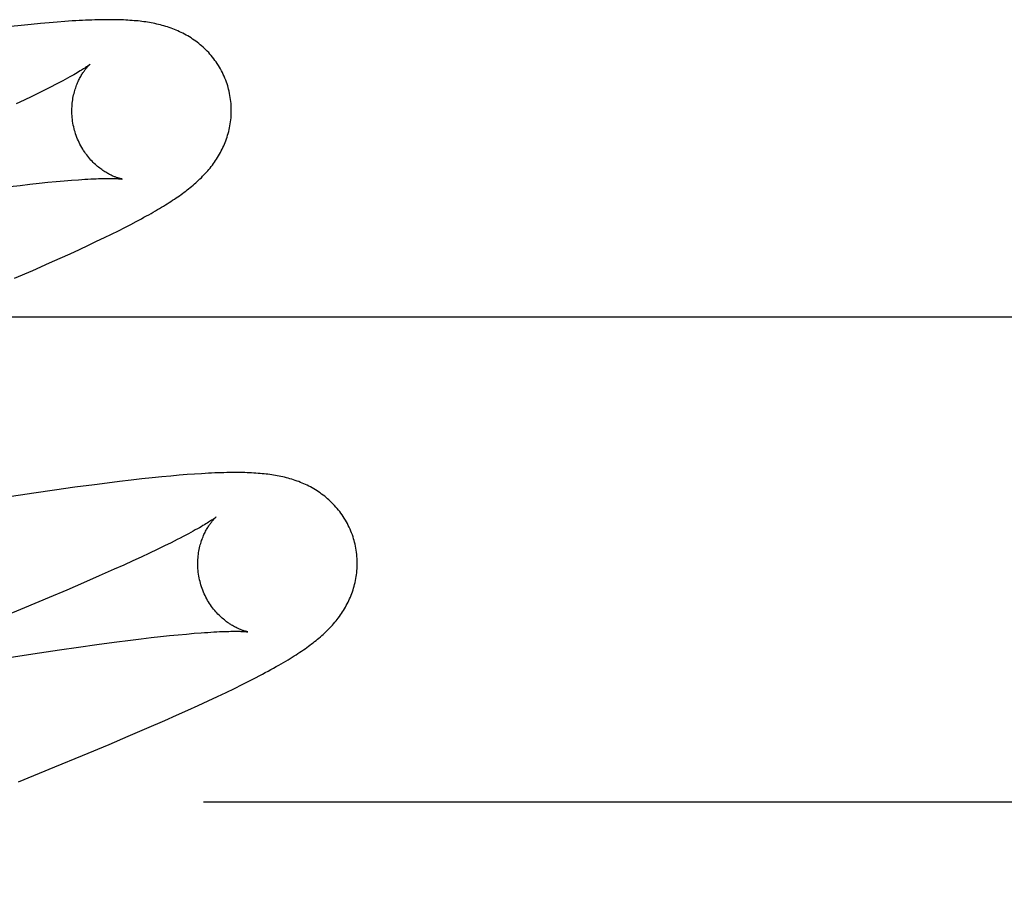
# Model space of a CAD drawing. Header units: inches. Extents: x 0 to 218, y 0 to 141.
# Tile 37 of 76: x 67.332 to 67.456, y 72.844 to 72.954. Entities that reach past the tile are written whole.
import ezdxf

# ---------------------------------------------------------------- set-up
doc = ezdxf.new("R2010")
doc.units = ezdxf.units.IN
doc.header["$LTSCALE"] = 11.987179
doc.header["$MEASUREMENT"] = 0
doc.linetypes.add('HIDDEN', pattern=[0.2, 0.1, -0.1])
doc.layers.add('DEFAULT_2', color=8, linetype='HIDDEN')

msp = doc.modelspace()

# ---------------------------------------------------------------- linework, layer by layer
at = {"layer": 'DEFAULT_2', "color": 8, "linetype": 'HIDDEN'}
for p, q in [((67.33253, 72.95301), (67.33122, 72.95287)), ((67.33377, 72.95314), (67.33253, 72.95301)), ((67.33493, 72.95325), (67.33377, 72.95314)), ((67.33602, 72.95335), (67.33493, 72.95325)), ((67.33704, 72.95344), (67.33602, 72.95335)), ((67.33801, 72.95351), (67.33704, 72.95344)), ((67.3356, 72.94498), (67.33476, 72.94456)), ((67.33638, 72.94537), (67.3356, 72.94498)), ((67.33386, 72.94413), (67.3329, 72.94367)), ((67.33476, 72.94456), (67.33386, 72.94413)), ((67.3329, 72.94367), (67.33189, 72.94319)), ((67.3311, 72.93281), (67.33238, 72.93296)), ((67.33238, 72.93296), (67.3336, 72.9331)), ((67.3336, 72.9331), (67.33477, 72.93323)), ((67.33477, 72.93323), (67.33588, 72.93335)), ((67.33588, 72.93335), (67.33693, 72.93345)), ((67.33693, 72.93345), (67.33792, 72.93354)), ((67.33792, 72.93354), (67.33885, 72.93361)), ((67.34472, 72.92728), (67.34551, 72.92769)), ((67.34551, 72.92769), (67.34626, 72.92807)), ((67.34626, 72.92807), (67.34696, 72.92844)), ((67.34696, 72.92844), (67.34761, 72.92879)), ((67.34296, 72.92642), (67.34387, 72.92686)), ((67.34387, 72.92686), (67.34472, 72.92728)), ((67.33985, 72.92494), (67.34095, 72.92546)), ((67.34095, 72.92546), (67.34199, 72.92595)), ((67.34199, 72.92595), (67.34296, 72.92642)), ((67.33742, 72.92383), (67.33867, 72.9244)), ((67.33867, 72.9244), (67.33985, 72.92494)), ((67.33397, 72.9223), (67.33609, 72.92324)), ((67.33609, 72.92324), (67.33742, 72.92383)), ((67.3317, 72.92132), (67.33397, 72.9223)), ((67.1768, 72.91646), (67.6768, 72.91646)), ((67.34332, 72.89563), (67.34172, 72.89543)), ((67.34485, 72.89582), (67.34332, 72.89563)), ((67.3463, 72.896), (67.34485, 72.89582)), ((67.34767, 72.89615), (67.3463, 72.896)), ((67.34895, 72.89629), (67.34767, 72.89615)), ((67.35016, 72.89641), (67.34895, 72.89629)), ((67.35128, 72.89651), (67.35016, 72.89641)), ((67.35234, 72.89661), (67.35128, 72.89651)), ((67.35333, 72.89669), (67.35234, 72.89661)), ((67.35427, 72.89675), (67.35333, 72.89669)), ((67.3341, 72.89437), (67.33049, 72.89383)), ((67.33671, 72.89475), (67.3341, 72.89437)), ((67.33925, 72.8951), (67.33671, 72.89475)), ((67.34172, 72.89543), (67.33925, 72.8951)), ((67.35132, 72.88815), (67.35048, 72.88774)), ((67.3521, 72.88855), (67.35132, 72.88815)), ((67.34957, 72.8873), (67.34861, 72.88684)), ((67.35048, 72.88774), (67.34957, 72.8873)), ((67.34651, 72.88586), (67.34538, 72.88535)), ((67.34759, 72.88636), (67.34651, 72.88586)), ((67.34861, 72.88684), (67.34759, 72.88636)), ((67.3442, 72.88482), (67.34232, 72.88399)), ((67.34538, 72.88535), (67.3442, 72.88482)), ((67.34232, 72.88399), (67.34033, 72.88312)), ((67.33823, 72.88222), (67.33603, 72.88128)), ((67.34033, 72.88312), (67.33823, 72.88222)), ((67.33603, 72.88128), (67.33293, 72.87999)), ((67.33293, 72.87999), (67.32966, 72.87864)), ((67.34419, 72.87568), (67.34625, 72.87594)), ((67.34625, 72.87594), (67.34756, 72.8761)), ((67.34756, 72.8761), (67.34881, 72.87625)), ((67.34881, 72.87625), (67.35, 72.87638)), ((67.35, 72.87638), (67.35114, 72.8765)), ((67.35114, 72.8765), (67.35222, 72.87661)), ((67.35222, 72.87661), (67.35324, 72.8767)), ((67.35324, 72.8767), (67.3542, 72.87679)), ((67.33399, 72.87423), (67.33734, 72.87473)), ((67.33734, 72.87473), (67.33973, 72.87507)), ((67.33973, 72.87507), (67.34202, 72.87539)), ((67.34202, 72.87539), (67.34419, 72.87568)), ((67.33047, 72.87369), (67.33399, 72.87423)), ((67.36114, 72.87081), (67.36198, 72.87124)), ((67.35825, 72.86938), (67.35928, 72.86988)), ((67.35928, 72.86988), (67.36024, 72.87036)), ((67.36024, 72.87036), (67.36114, 72.87081)), ((67.35599, 72.86831), (67.35716, 72.86886)), ((67.35716, 72.86886), (67.35825, 72.86938)), ((67.35342, 72.86714), (67.35474, 72.86774)), ((67.35474, 72.86774), (67.35599, 72.86831)), ((67.35056, 72.86587), (67.35202, 72.86651)), ((67.35202, 72.86651), (67.35342, 72.86714)), ((67.34596, 72.86388), (67.3483, 72.86488)), ((67.3483, 72.86488), (67.35056, 72.86587)), ((67.34356, 72.86286), (67.34596, 72.86388)), ((67.34021, 72.86146), (67.34356, 72.86286)), ((67.33673, 72.86003), (67.34021, 72.86146)), ((67.33219, 72.85818), (67.33673, 72.86003)), ((67.3554, 72.85566), (67.61465, 72.85566))]:
    msp.add_line(p, q, dxfattribs=at)
for points in [[(67.35849, 72.94522), (67.35843, 72.94543), (67.35835, 72.94568), (67.35826, 72.94592), (67.35818, 72.94617), (67.35808, 72.94641), (67.35798, 72.94665), (67.35787, 72.94688), (67.35776, 72.94711), (67.35764, 72.94734), (67.35752, 72.94757), (67.35739, 72.94779), (67.35726, 72.94801), (67.35712, 72.94823), (67.35698, 72.94844), (67.35683, 72.94864), (67.35668, 72.94885), (67.35652, 72.94904), (67.35636, 72.94924), (67.3562, 72.94943), (67.35604, 72.94961), (67.35587, 72.94979), (67.35569, 72.94996), (67.35552, 72.95013), (67.35534, 72.9503), (67.35516, 72.95046), (67.35498, 72.95061), (67.35479, 72.95076), (67.35461, 72.95091), (67.35442, 72.95105), (67.35423, 72.95119), (67.35403, 72.95132), (67.35383, 72.95145), (67.35363, 72.95158), (67.35343, 72.9517), (67.35322, 72.95182), (67.35302, 72.95193), (67.35281, 72.95204), (67.3526, 72.95214), (67.35239, 72.95224), (67.35218, 72.95234), (67.35197, 72.95243), (67.35175, 72.95252), (67.35154, 72.9526), (67.35132, 72.95268), (67.3511, 72.95276), (67.35088, 72.95283), (67.35066, 72.9529), (67.35043, 72.95297), (67.35021, 72.95303), (67.34998, 72.95309), (67.34975, 72.95315), (67.34953, 72.9532), (67.3493, 72.95325), (67.34907, 72.9533), (67.34884, 72.95334), (67.34861, 72.95338), (67.34838, 72.95342), (67.34814, 72.95346), (67.34791, 72.95349), (67.34767, 72.95352), (67.34743, 72.95355), (67.34719, 72.95358), (67.34694, 72.9536), (67.34669, 72.95362), (67.34643, 72.95364), (67.34617, 72.95366), (67.34591, 72.95368), (67.34563, 72.95369), (67.34535, 72.95371), (67.34507, 72.95372), (67.34477, 72.95373), (67.34447, 72.95373), (67.34416, 72.95374), (67.34385, 72.95374), (67.34352, 72.95374), (67.34319, 72.95374), (67.34285, 72.95374), (67.3425, 72.95373), (67.34214, 72.95372), (67.34177, 72.95371), (67.3414, 72.9537), (67.34101, 72.95369), (67.34061, 72.95367), (67.34021, 72.95365), (67.33979, 72.95363), (67.33936, 72.9536), (67.33892, 72.95358), (67.33801, 72.95351)], [(67.34117, 72.94816), (67.34116, 72.94815), (67.34115, 72.94814), (67.34112, 72.94812), (67.34109, 72.9481), (67.34105, 72.94807), (67.341, 72.94803), (67.34095, 72.94799), (67.34088, 72.94794), (67.3408, 72.94788), (67.34071, 72.94782), (67.3406, 72.94775), (67.34049, 72.94768), (67.34036, 72.9476), (67.34023, 72.94751), (67.34007, 72.94741), (67.33991, 72.94731), (67.33973, 72.9472), (67.33954, 72.94709), (67.33933, 72.94697), (67.33911, 72.94684), (67.33887, 72.9467), (67.33862, 72.94656), (67.33835, 72.94641), (67.33806, 72.94625), (67.33775, 72.94609), (67.33743, 72.94592), (67.3371, 72.94574), (67.33674, 72.94556), (67.33638, 72.94537)], [(67.33922, 72.93986), (67.33917, 72.94006), (67.33911, 72.94029), (67.33906, 72.94053), (67.33902, 72.94076), (67.33898, 72.941), (67.33895, 72.94123), (67.33892, 72.94147), (67.3389, 72.9417), (67.33889, 72.94193), (67.33889, 72.94216), (67.33888, 72.94239), (67.33889, 72.94262), (67.3389, 72.94284), (67.33891, 72.94306), (67.33894, 72.94328), (67.33896, 72.94349), (67.33899, 72.9437), (67.33902, 72.9439), (67.33906, 72.94411), (67.3391, 72.9443), (67.33915, 72.94449), (67.3392, 72.94468), (67.33925, 72.94486), (67.3393, 72.94503), (67.33936, 72.9452), (67.33942, 72.94537), (67.33948, 72.94553), (67.33954, 72.94568), (67.3396, 72.94583), (67.33967, 72.94598), (67.33973, 72.94611), (67.3398, 72.94625), (67.33986, 72.94638), (67.33993, 72.9465), (67.33999, 72.94662), (67.34006, 72.94674), (67.34013, 72.94685), (67.34019, 72.94695), (67.34026, 72.94706), (67.34032, 72.94715), (67.34039, 72.94724), (67.34045, 72.94733), (67.34051, 72.94742), (67.34057, 72.9475), (67.34063, 72.94757), (67.34069, 72.94765), (67.34075, 72.94771), (67.3408, 72.94778), (67.34085, 72.94783), (67.3409, 72.94789), (67.34094, 72.94794), (67.34099, 72.94798), (67.34102, 72.94802), (67.34106, 72.94805), (67.34109, 72.94808), (67.34112, 72.94811), (67.34114, 72.94813), (67.34115, 72.94814), (67.34116, 72.94815), (67.34117, 72.94816)], [(67.34761, 72.92879), (67.34792, 72.92896), (67.34823, 72.92913), (67.34852, 72.92929), (67.34881, 72.92945), (67.34908, 72.92961), (67.34935, 72.92977), (67.34962, 72.92992), (67.34988, 72.93007), (67.35013, 72.93022), (67.35037, 72.93037), (67.35061, 72.93052), (67.35085, 72.93067), (67.35108, 72.93081), (67.3513, 72.93096), (67.35152, 72.9311), (67.35174, 72.93124), (67.35195, 72.93139), (67.35216, 72.93153), (67.35237, 72.93167), (67.35257, 72.93182), (67.35277, 72.93196), (67.35296, 72.9321), (67.35316, 72.93225), (67.35335, 72.93239), (67.35353, 72.93254), (67.35372, 72.93269), (67.3539, 72.93284), (67.35408, 72.93299), (67.35426, 72.93314), (67.35444, 72.9333), (67.35461, 72.93345), (67.35478, 72.93361), (67.35495, 72.93377), (67.35512, 72.93393), (67.35528, 72.9341), (67.35545, 72.93427), (67.35561, 72.93444), (67.35576, 72.93461), (67.35592, 72.93479), (67.35607, 72.93496), (67.35622, 72.93514), (67.35636, 72.93532), (67.3565, 72.93551), (67.35664, 72.93569), (67.35677, 72.93588), (67.3569, 72.93607), (67.35703, 72.93626), (67.35716, 72.93646), (67.35728, 72.93666), (67.3574, 72.93686), (67.35751, 72.93707), (67.35762, 72.93728), (67.35773, 72.93749), (67.35783, 72.9377), (67.35793, 72.93792), (67.35802, 72.93813), (67.35811, 72.93835), (67.35819, 72.93857), (67.35827, 72.9388), (67.35835, 72.93903), (67.35842, 72.93926), (67.35849, 72.93949), (67.35855, 72.93972), (67.35861, 72.93996), (67.35866, 72.9402), (67.3587, 72.94045), (67.35875, 72.94069), (67.35878, 72.94094), (67.35881, 72.94119), (67.35884, 72.94144), (67.35886, 72.94169), (67.35887, 72.94194), (67.35888, 72.9422), (67.35888, 72.94245), (67.35887, 72.94271), (67.35886, 72.94297), (67.35884, 72.94322), (67.35882, 72.94348), (67.35879, 72.94374), (67.35875, 72.94399), (67.35871, 72.94425), (67.35866, 72.9445), (67.35861, 72.94476), (67.35854, 72.94501), (67.35849, 72.94522)], [(67.34516, 72.93376), (67.34517, 72.93376), (67.34517, 72.93376), (67.34517, 72.93376), (67.34515, 72.93376), (67.34513, 72.93377), (67.3451, 72.93377), (67.34507, 72.93378), (67.34503, 72.93379), (67.34498, 72.9338), (67.34493, 72.93382), (67.34487, 72.93383), (67.3448, 72.93385), (67.34473, 72.93387), (67.34466, 72.9339), (67.34458, 72.93392), (67.3445, 72.93395), (67.34441, 72.93398), (67.34432, 72.93402), (67.34423, 72.93405), (67.34413, 72.93409), (67.34403, 72.93414), (67.34393, 72.93418), (67.34383, 72.93423), (67.34372, 72.93429), (67.34361, 72.93434), (67.34349, 72.9344), (67.34338, 72.93447), (67.34326, 72.93453), (67.34314, 72.93461), (67.34301, 72.93468), (67.34289, 72.93476), (67.34276, 72.93485), (67.34263, 72.93494), (67.3425, 72.93504), (67.34237, 72.93514), (67.34223, 72.93524), (67.3421, 72.93535), (67.34196, 72.93547), (67.34183, 72.93559), (67.34169, 72.93572), (67.34155, 72.93585), (67.34142, 72.93599), (67.34128, 72.93614), (67.34114, 72.93629), (67.34101, 72.93645), (67.34087, 72.93661), (67.34074, 72.93678), (67.34061, 72.93696), (67.34049, 72.93714), (67.34036, 72.93733), (67.34024, 72.93752), (67.34012, 72.93771), (67.34001, 72.93791), (67.3399, 72.93812), (67.3398, 72.93833), (67.3397, 72.93854), (67.3396, 72.93876), (67.33951, 72.93898), (67.33943, 72.9392), (67.33935, 72.93943), (67.33928, 72.93966), (67.33922, 72.93986)], [(67.33885, 72.93361), (67.33972, 72.93368), (67.34012, 72.93371), (67.34052, 72.93373), (67.34089, 72.93375), (67.34125, 72.93377), (67.34159, 72.93379), (67.34192, 72.9338), (67.34223, 72.93381), (67.34252, 72.93382), (67.34279, 72.93383), (67.34304, 72.93383), (67.34328, 72.93383), (67.3435, 72.93383), (67.3437, 72.93383), (67.34389, 72.93383), (67.34406, 72.93383), (67.34422, 72.93382), (67.34436, 72.93382), (67.34449, 72.93381), (67.34461, 72.93381), (67.34472, 72.9338), (67.34481, 72.9338), (67.34489, 72.93379), (67.34496, 72.93378), (67.34502, 72.93378), (67.34507, 72.93377), (67.34511, 72.93377), (67.34514, 72.93377), (67.34516, 72.93376), (67.34516, 72.93376)], [(67.37428, 72.88843), (67.37422, 72.88864), (67.37414, 72.88889), (67.37406, 72.88913), (67.37397, 72.88938), (67.37387, 72.88962), (67.37377, 72.88985), (67.37366, 72.89009), (67.37355, 72.89032), (67.37343, 72.89055), (67.37331, 72.89078), (67.37318, 72.891), (67.37305, 72.89122), (67.37291, 72.89143), (67.37277, 72.89164), (67.37262, 72.89185), (67.37247, 72.89205), (67.37232, 72.89225), (67.37216, 72.89244), (67.37199, 72.89263), (67.37183, 72.89282), (67.37166, 72.893), (67.37149, 72.89317), (67.37131, 72.89334), (67.37113, 72.89351), (67.37095, 72.89367), (67.37077, 72.89382), (67.37059, 72.89397), (67.3704, 72.89412), (67.37021, 72.89426), (67.37002, 72.8944), (67.36982, 72.89453), (67.36963, 72.89466), (67.36942, 72.89479), (67.36922, 72.89491), (67.36902, 72.89503), (67.36881, 72.89514), (67.3686, 72.89525), (67.3684, 72.89535), (67.36819, 72.89545), (67.36798, 72.89554), (67.36776, 72.89564), (67.36755, 72.89572), (67.36733, 72.89581), (67.36712, 72.89589), (67.3669, 72.89597), (67.36667, 72.89604), (67.36645, 72.89611), (67.36623, 72.89618), (67.366, 72.89624), (67.36578, 72.8963), (67.36555, 72.89636), (67.36532, 72.89641), (67.36509, 72.89646), (67.36487, 72.89651), (67.36464, 72.89655), (67.3644, 72.89659), (67.36417, 72.89663), (67.36394, 72.89666), (67.3637, 72.8967), (67.36347, 72.89673), (67.36323, 72.89676), (67.36298, 72.89678), (67.36274, 72.89681), (67.36249, 72.89683), (67.36223, 72.89685), (67.36197, 72.89687), (67.36171, 72.89689), (67.36143, 72.8969), (67.36115, 72.89692), (67.36087, 72.89693), (67.36057, 72.89694), (67.36027, 72.89694), (67.35996, 72.89695), (67.35965, 72.89695), (67.35932, 72.89695), (67.35899, 72.89695), (67.35865, 72.89695), (67.3583, 72.89694), (67.35794, 72.89693), (67.35757, 72.89692), (67.3572, 72.89691), (67.35681, 72.8969), (67.35641, 72.89688), (67.35601, 72.89686), (67.35559, 72.89684), (67.35516, 72.89681), (67.35427, 72.89675)], [(67.35696, 72.89136), (67.35695, 72.89136), (67.35694, 72.89135), (67.35691, 72.89133), (67.35688, 72.8913), (67.35684, 72.89128), (67.3568, 72.89124), (67.35674, 72.8912), (67.35667, 72.89115), (67.35659, 72.89109), (67.3565, 72.89103), (67.35639, 72.89096), (67.35628, 72.89088), (67.35615, 72.8908), (67.35601, 72.89071), (67.35586, 72.89062), (67.35569, 72.89051), (67.35551, 72.8904), (67.35531, 72.89029), (67.3551, 72.89016), (67.35487, 72.89003), (67.35462, 72.88989), (67.35436, 72.88975), (67.35409, 72.88959), (67.3538, 72.88943), (67.35349, 72.88927), (67.35317, 72.8891), (67.35283, 72.88892), (67.35247, 72.88874), (67.3521, 72.88855)], [(67.35501, 72.88307), (67.35496, 72.88327), (67.3549, 72.8835), (67.35485, 72.88374), (67.35481, 72.88397), (67.35477, 72.88421), (67.35474, 72.88444), (67.35471, 72.88467), (67.3547, 72.88491), (67.35468, 72.88514), (67.35468, 72.88537), (67.35467, 72.8856), (67.35468, 72.88582), (67.35469, 72.88605), (67.35471, 72.88627), (67.35473, 72.88648), (67.35475, 72.8867), (67.35478, 72.88691), (67.35481, 72.88711), (67.35485, 72.88731), (67.3549, 72.88751), (67.35494, 72.8877), (67.35499, 72.88788), (67.35504, 72.88806), (67.35509, 72.88824), (67.35515, 72.88841), (67.35521, 72.88857), (67.35527, 72.88873), (67.35533, 72.88889), (67.35539, 72.88904), (67.35545, 72.88918), (67.35552, 72.88932), (67.35559, 72.88945), (67.35565, 72.88958), (67.35572, 72.88971), (67.35578, 72.88983), (67.35585, 72.88994), (67.35592, 72.89005), (67.35598, 72.89016), (67.35605, 72.89026), (67.35611, 72.89036), (67.35618, 72.89045), (67.35624, 72.89054), (67.3563, 72.89062), (67.35636, 72.8907), (67.35642, 72.89078), (67.35648, 72.89085), (67.35653, 72.89092), (67.35659, 72.89098), (67.35664, 72.89104), (67.35669, 72.89109), (67.35673, 72.89114), (67.35678, 72.89119), (67.35681, 72.89123), (67.35685, 72.89126), (67.35688, 72.89129), (67.35691, 72.89132), (67.35693, 72.89134), (67.35694, 72.89135), (67.35696, 72.89136), (67.35696, 72.89136)], [(67.36198, 72.87124), (67.36238, 72.87145), (67.36277, 72.87166), (67.36314, 72.87186), (67.3635, 72.87205), (67.36385, 72.87224), (67.36419, 72.87243), (67.36452, 72.87262), (67.36483, 72.87279), (67.36514, 72.87297), (67.36543, 72.87314), (67.36572, 72.87331), (67.36599, 72.87348), (67.36626, 72.87364), (67.36652, 72.8738), (67.36677, 72.87396), (67.36701, 72.87411), (67.36724, 72.87426), (67.36747, 72.87442), (67.3677, 72.87457), (67.36792, 72.87471), (67.36813, 72.87486), (67.36834, 72.87501), (67.36854, 72.87516), (67.36874, 72.8753), (67.36894, 72.87545), (67.36913, 72.8756), (67.36932, 72.87575), (67.36951, 72.8759), (67.36969, 72.87605), (67.36987, 72.8762), (67.37005, 72.87635), (67.37023, 72.8765), (67.3704, 72.87666), (67.37057, 72.87682), (67.37074, 72.87698), (67.37091, 72.87714), (67.37107, 72.87731), (67.37123, 72.87747), (67.37139, 72.87764), (67.37155, 72.87782), (67.37171, 72.87799), (67.37186, 72.87817), (67.37201, 72.87835), (67.37215, 72.87853), (67.37229, 72.87871), (67.37243, 72.8789), (67.37256, 72.87909), (67.37269, 72.87928), (67.37282, 72.87947), (67.37295, 72.87967), (67.37307, 72.87987), (67.37319, 72.88007), (67.3733, 72.88028), (67.37341, 72.88048), (67.37352, 72.88069), (67.37362, 72.88091), (67.37372, 72.88112), (67.37381, 72.88134), (67.3739, 72.88156), (67.37398, 72.88178), (67.37406, 72.88201), (67.37414, 72.88223), (67.37421, 72.88246), (67.37428, 72.88269), (67.37434, 72.88293), (67.3744, 72.88317), (67.37445, 72.88341), (67.37449, 72.88365), (67.37454, 72.8839), (67.37457, 72.88414), (67.3746, 72.88439), (67.37463, 72.88464), (67.37465, 72.8849), (67.37466, 72.88515), (67.37467, 72.88541), (67.37467, 72.88566), (67.37466, 72.88592), (67.37465, 72.88617), (67.37463, 72.88643), (67.37461, 72.88669), (67.37458, 72.88695), (67.37454, 72.8872), (67.3745, 72.88746), (67.37445, 72.88771), (67.3744, 72.88796), (67.37433, 72.88822), (67.37428, 72.88843)], [(67.36096, 72.87697), (67.36096, 72.87697), (67.36096, 72.87697), (67.36094, 72.87697), (67.36092, 72.87698), (67.36089, 72.87698), (67.36086, 72.87699), (67.36081, 72.877), (67.36077, 72.87701), (67.36071, 72.87703), (67.36065, 72.87704), (67.36059, 72.87706), (67.36052, 72.87708), (67.36045, 72.87711), (67.36037, 72.87713), (67.36029, 72.87716), (67.3602, 72.87719), (67.36011, 72.87723), (67.36002, 72.87726), (67.35992, 72.8773), (67.35982, 72.87735), (67.35972, 72.87739), (67.35961, 72.87744), (67.3595, 72.8775), (67.35939, 72.87755), (67.35928, 72.87761), (67.35916, 72.87768), (67.35904, 72.87775), (67.35892, 72.87782), (67.3588, 72.8779), (67.35867, 72.87798), (67.35855, 72.87806), (67.35842, 72.87815), (67.35829, 72.87825), (67.35815, 72.87835), (67.35802, 72.87846), (67.35789, 72.87857), (67.35775, 72.87868), (67.35762, 72.8788), (67.35748, 72.87893), (67.35734, 72.87907), (67.3572, 72.87921), (67.35707, 72.87935), (67.35693, 72.8795), (67.3568, 72.87966), (67.35666, 72.87983), (67.35653, 72.88), (67.3564, 72.88017), (67.35627, 72.88035), (67.35615, 72.88054), (67.35603, 72.88073), (67.35591, 72.88092), (67.3558, 72.88112), (67.35569, 72.88133), (67.35559, 72.88154), (67.35549, 72.88175), (67.35539, 72.88197), (67.3553, 72.88219), (67.35522, 72.88241), (67.35514, 72.88264), (67.35507, 72.88287), (67.35501, 72.88307)], [(67.3542, 72.87679), (67.35509, 72.87686), (67.35551, 72.87689), (67.35592, 72.87691), (67.35632, 72.87694), (67.35669, 72.87696), (67.35705, 72.87698), (67.35739, 72.877), (67.35771, 72.87701), (67.35801, 72.87702), (67.35829, 72.87703), (67.35855, 72.87703), (67.3588, 72.87704), (67.35903, 72.87704), (67.35924, 72.87704), (67.35944, 72.87704), (67.35962, 72.87704), (67.35979, 72.87704), (67.35994, 72.87704), (67.36009, 72.87703), (67.36022, 72.87703), (67.36034, 72.87702), (67.36044, 72.87702), (67.36054, 72.87701), (67.36063, 72.877), (67.3607, 72.877), (67.36077, 72.87699), (67.36082, 72.87699), (67.36087, 72.87698), (67.36091, 72.87698), (67.36093, 72.87697), (67.36095, 72.87697), (67.36096, 72.87697)]]:
    msp.add_lwpolyline(points, dxfattribs=at)

doc.saveas('drawing.dxf')
